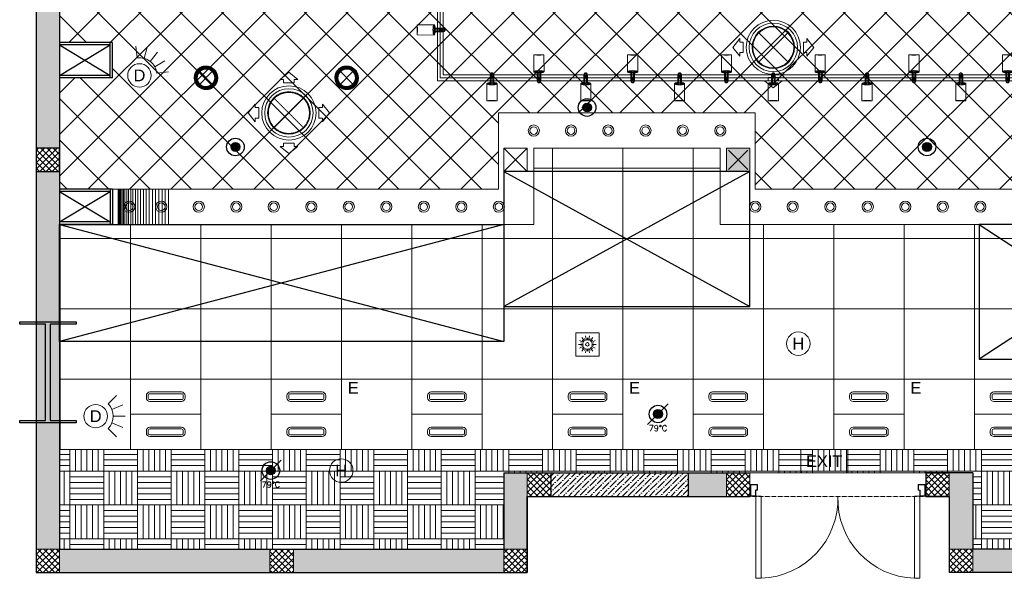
# Model space of a CAD drawing. Header units: millimetres. Extents: x -150 to 37805, y -49 to 13830.
# Tile 1 of 17: x -140 to 8260, y -49 to 4716. Entities that reach past the tile are written whole.
import ezdxf
from ezdxf.enums import TextEntityAlignment as Align

# ---------------------------------------------------------------- set-up
doc = ezdxf.new("R2010")
doc.units = ezdxf.units.MM
doc.linetypes.add('( Hidden )', pattern=[0.375, 0.25, -0.125])
doc.linetypes.add('HIDDEN', pattern=[0.375, 0.25, -0.125])
for name, color, linetype, lineweight, true_color in [('A-200MM', 7, 'Continuous', 5, 0x00b8b8), ('A-CEILING-01', 7, 'Continuous', 5, 0xd56ca8), ('A-CEILING-02', 7, 'Continuous', 5, 0xf27172), ('A-CEILING-03', 7, 'Continuous', 5, 0xfecc66), ('ACMV', 5, 'Continuous', 20, 0x0000ff), ('CCTV', 7, 'Continuous', 20, 0x7fff7f), ('FIRE', 1, 'Continuous', 20, 0xff0000), ('M-MEP-ELLG-LIGHT', 5, 'Continuous', 15, 0x0000ff), ('M-MEP-ELTV-CAM', 5, 'Continuous', 20, 0x0000ff), ('XR-CP-DS$0$A-DOWN LIG', 9, 'Continuous', 0, 0x808080)]:
    doc.layers.add(name, color=color, linetype=linetype, lineweight=lineweight, true_color=true_color)
for name, color, linetype, lineweight in [('A-DOOR', 1, 'Continuous', 0), ('A-LIGHT', 1, 'Continuous', 5), ('A-LINTEL', 252, '( Hidden )', 0), ('A-Wall & Column', 2, 'Continuous', 0), ('ND_26_HATCH', 8, 'Continuous', 13)]:
    doc.layers.add(name, color=color, linetype=linetype, lineweight=lineweight)
doc.layers.add('A-EQUIP', color=253, linetype='Continuous')
doc.layers.add('Column', color=4, linetype='Continuous')
for name, color, linetype, true_color in [('Exhaut Hoods', 7, 'Continuous', 0xf26722), ('FIRE-SPKLR-EQP', 1, 'Continuous', 0xff0000), ('RCP LAYOUT', 9, 'Continuous', 0x808080)]:
    doc.layers.add(name, color=color, linetype=linetype, true_color=true_color)
doc.styles.get("Standard").update_dxf_attribs({"font": 'arial.ttf'})
pattern_1 = [(45, (451552.75, 162145.904), (-26.5165043, 26.5165043), []), (135, (451552.75, 162145.904), (-26.5165043, -26.5165043), [])]

# ---------------------------------------------------------------- blocks, each defined once
blk = doc.blocks.new('NON FIRE RATED - DOUBLE FLUSHED DOOR_WITHOUT VISION PANEL - D10_WOODEN DOOR - NON FIRE RATED DOUBLE LEAF SINGLE SWING-42609824-Store 04 at Node L5 Level')
at = {"layer": 'A-DOOR', "color": 8, "true_color": 0x808080}
for p, q in [((-700, 100), (-700, 799.6)), ((-655, 799.6), (-700, 799.6)), ((-655, 799.6), (-655, 100)), ((655, 799.6), (655, 100)), ((655, 799.6), (700, 799.6)), ((700, 100), (700, 799.6)), ((-750, 100), (-750, 85)), ((-745, 85), (-750, 85)), ((-700, 100), (-655, 100)), ((655, 100), (700, 100)), ((745, 85), (750, 85)), ((750, 100), (750, 85)), ((-745, 14.7), (-750, 14.7)), ((-750, -0.3), (-750, 14.7)), ((745, 14.7), (750, 14.7)), ((750, -0.3), (750, 14.7))]:
    blk.add_line(p, q, dxfattribs=at)
at = {"layer": 'A-DOOR', "color": 8, "lineweight": 15, "true_color": 0x808080}
for p, q in [((-745, 96), (-745, 3.8)), ((-745, 96), (-745, 85)), ((-745, 85), (-742.5, 85)), ((-742.5, 3.8), (-742.5, 96)), ((-704, 100), (-741, 100)), ((-741, 97.5), (-704, 97.5)), ((-702.5, 96), (-702.5, 53)), ((-700, 53), (-700, 96)), ((700, 53), (700, 96)), ((702.5, 96), (702.5, 53)), ((704, 100), (741, 100)), ((741, 97.5), (704, 97.5)), ((742.5, 3.8), (742.5, 96)), ((745, 85), (742.5, 85)), ((745, 96), (745, 3.8)), ((745, 96), (745, 85)), ((-741, 2.2), (-689, 2.2)), ((-689, 49), (-696, 49)), ((-696, 46.5), (-689, 46.5)), ((-687.5, 45), (-687.5, 3.8)), ((-685, 3.8), (-685, 45)), ((685, 3.8), (685, 45)), ((687.5, 45), (687.5, 3.8)), ((689, 49), (696, 49)), ((696, 46.5), (689, 46.5)), ((741, 2.2), (689, 2.2)), ((-689, -0.3), (-741, -0.3)), ((689, -0.3), (741, -0.3))]:
    blk.add_line(p, q, dxfattribs=at)
at = {"layer": 'A-DOOR', "color": 8, "true_color": 0x808080}
for centre, radius, start, end in [((-677.5, 122.1), 677.9, 358.12843, 88.09785), ((677.5, 122.1), 677.9, 91.90215, 181.87157), ((-745.5, 115.3), 15.9, 253.59786, 286.40215), ((745.5, 115.3), 15.9, 253.59785, 286.40214), ((-745.5, -15.5), 15.9, 73.59798, 106.40202), ((745.5, -15.5), 15.9, 73.59798, 106.40202)]:
    blk.add_arc(centre, radius, start, end, dxfattribs=at)
at = {"layer": 'A-DOOR', "color": 8, "lineweight": 15, "true_color": 0x808080}
for centre, radius, start, end in [((-741, 96), 4, 90.04087, 180), ((-741, 96), 4, 90.04087, 180), ((-741, 96), 1.5, 90, 180), ((-704, 96), 4, 360, 90), ((-704, 96), 1.5, 360, 90), ((704, 96), 4, 90, 180), ((704, 96), 1.5, 90, 180), ((741, 96), 4, 0, 89.95913), ((741, 96), 4, 0, 89.95913), ((741, 96), 1.5, 0, 90), ((-741, 3.8), 4, 180, 270), ((-741, 3.8), 1.5, 180, 270), ((-696, 53), 6.5, 180, 270), ((-696, 53), 4, 180, 270), ((-689, 45), 4, 0, 90), ((-689, 45), 1.5, 360, 90), ((-689, 3.8), 1.5, 270, 360), ((-689, 3.8), 4, 270, 360), ((689, 45), 4, 90, 180), ((689, 3.8), 4, 180, 270), ((689, 45), 1.5, 90, 180), ((689, 3.8), 1.5, 180, 270), ((696, 53), 4, 270, 0), ((696, 53), 6.5, 270, 360), ((741, 3.8), 1.5, 270, 0), ((741, 3.8), 4, 270, 0)]:
    blk.add_arc(centre, radius, start, end, dxfattribs=at)
blk = doc.blocks.new('A$C81f607aa')
at = {"layer": 'A-200MM', "true_color": 0x808080, "transparency": 33554687}
h = blk.add_hatch(dxfattribs=at)
h.set_pattern_fill('ANSI36', color=8, scale=260)
h.set_pattern_definition([(45, (451552.75, 162145.904), (17.2357278, 63.1976686), [81.25, -16.25, 0, -16.25])])
h.paths.add_polyline_path([(-9633.4, 850), (-10672.1, 850), (-10810, 850), (-10810, 650), (-9633.4, 650)])
at = {"layer": 'A-Wall & Column', "true_color": 0x808080}
h = blk.add_hatch(color=8, dxfattribs=at)
h.dxf.hatch_style = 1
h.paths.add_polyline_path([(-9310, 3420), (-9110, 3420), (-9110, 3620), (-9310, 3620)])
at = {"layer": 'ND_26_HATCH', "lineweight": -3, "true_color": 0x808080, "transparency": 33554687}
h = blk.add_hatch(color=8, dxfattribs=at)
h.dxf.hatch_style = 1
h.paths.add_polyline_path([(-15000, 13280), (-15200, 13280), (-15200, 0), (-11010, 0), (-11010, 650), (-10810, 650), (-10810, 850), (-11210, 850), (-11210, 200), (-15000, 200), (-15000, 8735.8), (-15000, 8835.8), (-15000, 9585.8), (-15000, 9685.8), (-15000, 10435.8), (-15000, 10535.8), (-15000, 11285.8), (-15000, 11385.8), (-15000, 12135.8), (-15000, 12235.8)])
h.paths.add_polyline_path([(-15200, 11087.2), (-15000, 11087.2), (-15000, 11287.2), (-15200, 11287.2)], flags=17)
h.paths.add_polyline_path([(-15200, 8211.4), (-15000, 8211.4), (-15000, 8411.4), (-15200, 8411.4)], flags=17)
h.paths.add_polyline_path([(-15200, 5830), (-15000, 5830), (-15000, 6030), (-15200, 6030)], flags=17)
h.paths.add_polyline_path([(-15200, 3420), (-15000, 3420), (-15000, 3620), (-15200, 3620)], flags=17)
h.paths.add_polyline_path([(-15200, 0), (-15000, 0), (-15000, 200), (-15200, 200)], flags=17)
h.paths.add_polyline_path([(-13205, 0.3), (-13005, 0.3), (-13005, 200.3), (-13205, 200.3)], flags=16)
h.paths.add_polyline_path([(-11210, 0), (-11010, 0), (-11010, 200), (-11210, 200)], flags=17)
h.paths.add_polyline_path([(-11010, 650), (-10810, 650), (-10810, 850), (-11010, 850)], flags=17)
at = {"layer": 'ND_26_HATCH', "lineweight": -3, "true_color": 0x808080}
h = blk.add_hatch(dxfattribs=at)
h.set_pattern_fill('ANSI37', color=8, scale=300)
h.set_pattern_definition(pattern_1)
h.paths.add_polyline_path([(-15000, 3620), (-15200, 3620), (-15200, 3420), (-15000, 3420)])
at = {"layer": 'ND_26_HATCH', "lineweight": -3, "true_color": 0x808080, "transparency": 33554687}
h = blk.add_hatch(color=8, dxfattribs=at)
h.dxf.hatch_style = 1
h.paths.add_polyline_path([(0, 0), (0, 1970), (200, 1970), (200, 2043.5), (200, 2170), (2, 2170), (2, 2518), (-198, 2518), (-198, 200), (-830.1, 200), (-830.1, 199.7), (-2220.4, 199.7), (-2220.4, 198.7), (-2886.6, 198.7), (-7210, 200), (-7210, 850), (-7610, 850), (-7610, 650), (-7410, 650), (-7410, 0)])
h.paths.add_polyline_path([(-7410, 650), (-7610, 650), (-7610, 850), (-7410, 850)], flags=17)
h.paths.add_polyline_path([(-7210, 0), (-7410, 0), (-7410, 200), (-7210, 200)], flags=17)
h.paths.add_polyline_path([(-5395, 0), (-5195, 0), (-5195, 200), (-5395, 200)], flags=17)
h.paths.add_polyline_path([(-3380, 0), (-3180, 0), (-3180, 200), (-3380, 200)], flags=17)
h.paths.add_polyline_path([(-200, 0), (0, 0), (0, 200), (-200, 200)], flags=17)
h.paths.add_polyline_path([(0, 1970), (200, 1970), (200, 2170), (0, 2170)], flags=17)
at = {"layer": 'ND_26_HATCH', "lineweight": -3, "true_color": 0x808080}
h = blk.add_hatch(dxfattribs=at)
h.set_pattern_fill('ANSI37', color=8, scale=300)
h.set_pattern_definition(pattern_1)
h.paths.add_polyline_path([(-10810, 850), (-10833, 850), (-10833, 848), (-11010, 848), (-11010, 650), (-10810, 650), (-10810, 723.5)])
at = {"layer": 'ND_26_HATCH', "lineweight": -3, "true_color": 0x808080, "transparency": 33554687}
h = blk.add_hatch(color=8, dxfattribs=at)
h.dxf.hatch_style = 1
h.paths.add_polyline_path([(-9310, 850), (-9633.4, 850), (-9633.4, 650), (-9633.4, 650), (-9310, 650)])
at = {"layer": 'ND_26_HATCH', "lineweight": -3, "true_color": 0x808080}
h = blk.add_hatch(dxfattribs=at)
h.set_pattern_fill('ANSI37', color=8, scale=300)
h.set_pattern_definition(pattern_1)
h.paths.add_polyline_path([(-9110, 800), (-9110, 850), (-9310, 850), (-9310, 650), (-9110.1, 650)])
h = blk.add_hatch(dxfattribs=at)
h.set_pattern_fill('ANSI37', color=8, scale=300)
h.set_pattern_definition(pattern_1)
h.paths.add_polyline_path([(-7410, 650), (-7610, 650), (-7610, 850), (-7410, 850)])
h = blk.add_hatch(dxfattribs=at)
h.set_pattern_fill('ANSI37', color=8, scale=300)
h.set_pattern_definition(pattern_1)
h.paths.add_polyline_path([(-15000, 200), (-15200, 200), (-15200, 0), (-15000, 0)])
h = blk.add_hatch(dxfattribs=at)
h.set_pattern_fill('ANSI37', color=8, scale=300)
h.set_pattern_definition(pattern_1)
h.paths.add_polyline_path([(-13005, 198), (-13058, 198), (-13205, 198.1), (-13205, 0.3), (-13005, 0.3)])
h = blk.add_hatch(dxfattribs=at)
h.set_pattern_fill('ANSI37', color=8, scale=300)
h.set_pattern_definition(pattern_1)
h.paths.add_polyline_path([(-11010, 200), (-11210, 200), (-11210, 0), (-11010, 0)])
h = blk.add_hatch(dxfattribs=at)
h.set_pattern_fill('ANSI37', color=8, scale=300)
h.set_pattern_definition(pattern_1)
h.paths.add_polyline_path([(-7210, 0), (-7410, 0), (-7410, 200), (-7210, 200)])
at = {"color": 8, "true_color": 0x808080}
for p, q in [((-15000, 4240), (-14570, 4500)), ((-15000, 4500), (-14570, 4240)), ((-15000, 3250), (-14570, 2990)), ((-15000, 2990), (-14570, 3250))]:
    blk.add_line(p, q, dxfattribs=at)
at = {"layer": 'A-EQUIP', "color": 8, "lineweight": -3, "true_color": 0x808080}
for points in [[(-11028, 3602), (-11192, 3438)], [(-11192, 3602), (-11028, 3438)], [(-9128, 3602), (-9292, 3438)], [(-9292, 3602), (-9128, 3438)]]:
    blk.add_lwpolyline(points, dxfattribs=at)
at = {"layer": 'A-LINTEL', "color": 8, "lineweight": 0, "ltscale": 8, "true_color": 0x808080}
for points in [[(-9110, 850), (-7610, 850)], [(-9110, 650), (-7610, 650)]]:
    blk.add_lwpolyline(points, dxfattribs=at)
at = {"layer": 'A-Wall & Column', "color": 8, "lineweight": -3, "true_color": 0x808080}
for p, q in [((-15200, 13480), (-15200, 0)), ((-15000, 13480), (-15000, 200)), ((-14550, 4520), (-15000, 4520)), ((-14570, 4500), (-15000, 4500)), ((-14570, 4220), (-14570, 4520)), ((-14550, 4220), (-14550, 4520)), ((-14570, 4240), (-15000, 4240)), ((-14550, 4220), (-15000, 4220)), ((-14550, 3270), (-15000, 3270)), ((-14570, 3250), (-15000, 3250)), ((-14570, 3270), (-14570, 2970)), ((-14550, 3270), (-14550, 2970)), ((-14570, 2990), (-15000, 2990)), ((-14550, 2970), (-15000, 2970)), ((-11210, 850), (-11210, 200)), ((-11210, 850), (-10810, 850)), ((-10810, 850), (-10810, 650)), ((-9633.4, 850), (-9110, 850)), ((-7610, 850), (-7610, 650)), ((-7210, 850), (-7610, 850)), ((-7610, 850), (-7410, 850)), ((-7210, 850), (-7210, 200)), ((-11010, 650), (-11010, 0)), ((-11010, 650), (-10810, 650)), ((-7410, 650), (-7610, 650)), ((-7410, 650), (-7410, 0)), ((-15000, 200), (-11210, 200)), ((-200, 200), (-7210, 200)), ((-15200, 0), (-11010, 0)), ((0, 0), (-7410, 0))]:
    blk.add_line(p, q, dxfattribs=at)
at = {"layer": 'A-Wall & Column', "color": 8, "true_color": 0x808080}
for p, q in [((-11010, 3420), (-11210, 3620)), ((-11210, 3420), (-11010, 3620))]:
    blk.add_line(p, q, dxfattribs=at)
at = {"layer": 'A-Wall & Column', "color": 8, "lineweight": -3, "true_color": 0x808080}
blk.add_lwpolyline([(-15200, 3420), (-15000, 3420), (-15000, 3620), (-15200, 3620)], close=True, dxfattribs=at)
at = {"layer": 'A-Wall & Column', "color": 8, "true_color": 0x808080}
for points in [[(-11010, 3420), (-11210, 3420), (-11210, 3620), (-11010, 3620)], [(-11210, 3420), (-11010, 3420), (-11010, 3620), (-11210, 3620)], [(-9310, 3420), (-9110, 3420), (-9110, 3620), (-9310, 3620)], [(-9310, 3420), (-9110, 3420), (-9110, 3620), (-9310, 3620)], [(-11010, 650), (-10810, 650), (-10810, 850), (-11010, 850)], [(-9310, 650), (-9110, 650), (-9110, 850), (-9310, 850)], [(-7410, 650), (-7610, 650), (-7610, 850), (-7410, 850)], [(-15200, 0), (-15000, 0), (-15000, 200), (-15200, 200)], [(-13205, 0.3), (-13005, 0.3), (-13005, 200.3), (-13205, 200.3)], [(-11210, 0), (-11010, 0), (-11010, 200), (-11210, 200)], [(-7210, 0), (-7410, 0), (-7410, 200), (-7210, 200)]]:
    blk.add_lwpolyline(points, close=True, dxfattribs=at)
at = {"layer": 'A-Wall & Column', "color": 8, "lineweight": -3, "true_color": 0x808080}
for points in [[(-10810, 850), (-9633.4, 850)], [(-7610, 800), (-7610, 650), (-7410, 650)], [(-11010, 0), (-11010, 650), (-10810, 650)], [(-10810, 650), (-9633.4, 650)], [(-9633.4, 650), (-9110, 650)], [(-7610, 650), (-7410, 650), (-7410, 0)]]:
    blk.add_lwpolyline(points, dxfattribs=at)
at = {"layer": 'Column', "color": 8, "lineweight": -3, "true_color": 0x808080}
blk.add_lwpolyline([(-15119.5, 2118.4), (-15340.5, 2118.4), (-15340.5, 2138.4), (-14859.5, 2138.4), (-14859.5, 2118.4), (-15080.5, 2118.4), (-15080.5, 1296.4), (-14859.5, 1296.4), (-14859.5, 1276.4), (-15340.5, 1276.4), (-15340.5, 1296.4), (-15119.5, 1296.4)], close=True, dxfattribs=at)
at = {"layer": 'ND_26_HATCH', "color": 8, "lineweight": -3, "true_color": 0x808080}
blk.add_lwpolyline([(-9633.4, 650), (-9633.4, 850)], dxfattribs=at)
at = {"layer": 'A-DOOR', "color": 8, "true_color": 0x808080, "rotation": 179.9633369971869}
blk.add_blockref('NON FIRE RATED - DOUBLE FLUSHED DOOR_WITHOUT VISION PANEL - D10_WOODEN DOOR - NON FIRE RATED DOUBLE LEAF SINGLE SWING-42609824-Store 04 at Node L5 Level', (-8360, 751), dxfattribs=at)
blk = doc.blocks.new('XR-CP-DS$0$LIGHTSSS')
at = {"layer": 'XR-CP-DS$0$A-DOWN LIG', "color": 253}
for p, q in [((-376593.2, -158911.1), (-376593.2, -159211.1)), ((-376592.2, -158911.1), (-376592.2, -159211.1)), ((-376589.5, -158911.1), (-376589.5, -159211.1)), ((-376584.9, -158911.1), (-376584.9, -159211.1)), ((-376578.5, -158911.1), (-376578.5, -159211.1)), ((-376570.3, -158911.1), (-376570.3, -159211.1)), ((-376560.4, -158911.1), (-376560.4, -159211.1)), ((-376548.8, -158911.1), (-376548.8, -159211.1)), ((-376535.6, -158911.1), (-376535.6, -159211.1)), ((-376520.7, -158911.1), (-376520.7, -159211.1)), ((-376504.3, -158911.1), (-376504.3, -159211.1)), ((-376486.5, -158911.1), (-376486.5, -159211.1)), ((-376467.2, -158911.1), (-376467.2, -159211.1)), ((-376446.7, -158911.1), (-376446.7, -159211.1)), ((-376424.9, -158911.1), (-376424.9, -159211.1)), ((-376402.1, -158911.1), (-376402.1, -159211.1)), ((-376378.2, -158911.1), (-376378.2, -159211.1)), ((-376353.4, -158911.1), (-376353.4, -159211.1)), ((-376327.7, -158911.1), (-376327.7, -159211.1)), ((-376301.4, -158911.1), (-376301.4, -159211.1)), ((-376274.5, -158911.1), (-376274.5, -159211.1)), ((-376247.1, -158911.1), (-376247.1, -159211.1)), ((-376219.3, -158914.5), (-376219.3, -159214.5)), ((-376191.3, -158911.1), (-376191.3, -159211.1)), ((-376163.2, -158911.1), (-376163.2, -159211.1))]:
    blk.add_line(p, q, dxfattribs=at)
blk.add_lwpolyline([(-367488.2, -158911.1), (-371158.2, -158911.1), (-371158.2, -158261.1), (-373348.2, -158261.1), (-373348.2, -158911.1), (-376643.2, -158911.1), (-376643.2, -159211.1), (-373048.2, -159211.1), (-373048.2, -158561.1), (-371458.2, -158561.1), (-371458.2, -159211.1), (-367488.2, -159211.1)], close=True, dxfattribs=at)
blk = doc.blocks.new('A$C256bf26b')
at = {"layer": 'A-CEILING-01', "true_color": 0x808080}
h = blk.add_hatch(dxfattribs=at)
h.set_pattern_fill('ANSI37', color=8, scale=2000)
h.set_pattern_definition([(45, (0, 0), (-176.7767, 176.7767), []), (135, (0, 0), (-176.7767, -176.7767), [])])
edge = h.paths.add_edge_path()
edge.add_line((17350, 13380), (12020, 13380))
edge.add_line((12020, 13380), (12020, 13280))
edge.add_line((12020, 13280), (11820, 13280))
edge.add_line((11820, 13280), (11820, 13380))
edge.add_line((11820, 13380), (6090, 13380))
edge.add_line((6090, 13380), (6090, 13280))
edge.add_line((6090, 13280), (5890, 13280))
edge.add_line((5890, 13280), (5890, 13380))
edge.add_line((5890, 13380), (350, 13380))
edge.add_line((350, 13380), (200, 13380))
edge.add_line((200, 13380), (200, 4520))
edge.add_line((200, 4520), (650, 4520))
edge.add_line((650, 4520), (650, 4220))
edge.add_line((650, 4220), (200, 4220))
edge.add_line((200, 4220), (200, 3270))
edge.add_line((200, 3270), (3945, 3270))
edge.add_line((3945, 3270), (3945, 3920))
edge.add_line((3945, 3920), (6135, 3920))
edge.add_line((6135, 3920), (6135, 3270))
edge.add_line((6135, 3270), (9805, 3270))
edge.add_line((9805, 3270), (9805, 3070))
edge.add_line((9805, 3070), (10125.7, 3070))
edge.add_line((10125.7, 3070), (10125.7, 3423))
edge.add_line((10125.7, 3423), (11242.1, 4539.4))
edge.add_line((11242.1, 4539.4), (10770.1, 5011.3))
edge.add_line((10770.1, 5011.3), (11904.4, 6145.6))
edge.add_line((11904.4, 6145.6), (14298.8, 8540))
edge.add_line((14298.8, 8540), (14450, 8540))
edge.add_line((14450, 8540), (14450, 9620))
edge.add_line((14450, 9620), (14450, 12330))
edge.add_arc((15200, 12330), 750, 90, 180, ccw=False)
edge.add_line((15200, 13080), (17350, 13080))
edge.add_line((17350, 13080), (17350, 13380))
h.paths.add_polyline_path([(5890.1, 11294.2), (6090.1, 11294.2), (6090.1, 11094.2), (5890.1, 11094.2)], flags=16)
h.paths.add_polyline_path([(5890.1, 9330), (6090.1, 9330), (6090.1, 9130), (5890.1, 9130)], flags=16)
h.paths.add_polyline_path([(5890, 8418.4), (6090, 8418.4), (6090, 8218.4), (5890, 8218.4)], flags=16)
h.paths.add_polyline_path([(5890, 6030), (6090, 6030), (6090, 5830), (5890, 5830)], flags=16)
h.paths.add_polyline_path([(11820, 8418.4), (12020, 8418.4), (12020, 8218.4), (11820, 8218.4)], flags=16)
h.paths.add_polyline_path([(11820, 9330), (12020, 9330), (12020, 9130), (11820, 9130)], flags=16)
h.paths.add_polyline_path([(11820.1, 11294.2), (12020.1, 11294.2), (12020.1, 11094.2), (11820.1, 11094.2)], flags=16)
at = {"layer": 'A-CEILING-02', "true_color": 0x808080}
h = blk.add_hatch(dxfattribs=at)
h.set_pattern_fill('_USER', color=8, scale=600, double=1, pattern_type=0)
h.set_pattern_definition([(0, (9805, 1050), (0, 600), []), (90, (9805, 1050), (-600, 4e-14), [])])
h.paths.add_polyline_path([(200, 1050), (200, 2970), (4245, 2970), (4245, 3620), (5835, 3620), (5835, 2970), (9805, 2970), (9805, 1050)])
at = {"layer": 'A-CEILING-03', "true_color": 0x808080}
h = blk.add_hatch(dxfattribs=at)
h.set_pattern_fill('AR-PARQ1', color=8, scale=24)
h.set_pattern_definition([(90, (0, 0), (-288, 288), [288, -288]), (90, (48, 0), (-288, 288), [288, -288]), (90, (96, 0), (-288, 288), [288, -288]), (90, (144, 0), (-288, 288), [288, -288]), (90, (192, 0), (-288, 288), [288, -288]), (90, (240, 0), (-288, 288), [288, -288]), (90, (288, 0), (-288, 288), [288, -288]), (0, (0, 288), (288, -288), [288, -288]), (0, (0, 336), (288, -288), [288, -288]), (0, (0, 384), (288, -288), [288, -288]), (0, (0, 432), (288, -288), [288, -288]), (0, (0, 480), (288, -288), [288, -288]), (0, (0, 528), (288, -288), [288, -288]), (0, (0, 576), (288, -288), [288, -288])])
h.paths.add_polyline_path([(200, 200), (3990, 200), (3990, 850), (7990, 850), (7990, 200), (9805, 200), (9805, 1050), (200, 1050)])
at = {"layer": 'A-CEILING-01', "color": 8, "true_color": 0x808080}
blk.add_lwpolyline([(11820, 13380), (6090, 13380), (6090, 13280), (5890, 13280), (5890, 13380), (350, 13380), (200, 13380), (200, 4520), (650, 4520), (650, 4220), (200, 4220), (200, 3270), (3945, 3270), (3945, 3920), (6135, 3920), (6135, 3270), (9805, 3270)], dxfattribs=at)
for points in [[(200, 1050), (200, 2970), (4245, 2970), (4245, 3620), (5835, 3620), (5835, 2970), (9805, 2970), (9805, 1050)], [(200, 200), (3990, 200), (3990, 850), (7990, 850), (7990, 200), (9805, 200), (9805, 1050), (200, 1050)]]:
    blk.add_lwpolyline(points, close=True, dxfattribs=at)
at = {"color": 8, "true_color": 0x808080}
blk.add_blockref('A$C81f607aa', (15200, 0), dxfattribs=at)
at = {"layer": 'XR-CP-DS$0$A-DOWN LIG', "color": 8, "lineweight": 0, "true_color": 0x808080}
blk.add_blockref('XR-CP-DS$0$LIGHTSSS', (377293.2, 162181.1), dxfattribs=at)
blk = doc.blocks.new('A$C526f7b77')
at = {"layer": 'Exhaut Hoods', "linetype": 'Continuous', "ltscale": 750}
for points in [[(-200, 2270), (1900, 2270), (1900, 3420), (-200, 3420)], [(-3990, 2970), (-200, 2970), (-200, 1970.1), (-3990, 1970.1)], [(3856, 1820), (5615, 1820), (5615, 2970), (3856, 2970)]]:
    blk.add_lwpolyline(points, close=True, dxfattribs=at)
at = {"layer": 'Exhaut Hoods'}
for points in [[(1900, 3420), (-200, 2270)], [(-200, 3420), (1900, 2270)], [(-200, 2970), (-3990, 1970.1)], [(-3990, 2970), (-200, 1970.1)], [(5615, 2970), (3856, 1820)], [(3856, 2970), (5615, 1820)]]:
    blk.add_lwpolyline(points, dxfattribs=at)
blk = doc.blocks.new('A$C361b1b60')
at = {"layer": 'ACMV'}
for p, q in [((-11384.6, 4603.3), (-11137.1, 4355.8)), ((-11137.1, 4603.3), (-11384.6, 4355.8))]:
    blk.add_line(p, q, dxfattribs=at)
at = {"layer": 'ACMV', "linetype": 'HIDDEN'}
for p, q in [((-15517.5, 4044), (-15270, 3796.5)), ((-15270, 4044), (-15517.5, 3796.5))]:
    blk.add_line(p, q, dxfattribs=at)
at = {"layer": 'ACMV'}
for points in [[(-11607.4, 4479.5), (-11547.4, 4554.5), (-11547.4, 4524.5), (-11517.4, 4524.5), (-11517.4, 4434.5), (-11547.4, 4434.5), (-11547.4, 4404.5), (-11607.4, 4479.5)], [(-10914.4, 4479.5), (-10974.4, 4554.5), (-10974.4, 4524.5), (-11004.4, 4524.5), (-11004.4, 4434.5), (-10974.4, 4434.5), (-10974.4, 4404.5), (-10914.4, 4479.5)], [(-15393.8, 4266.7), (-15468.8, 4206.7), (-15438.8, 4206.7), (-15438.8, 4176.7), (-15348.8, 4176.7), (-15348.8, 4206.7), (-15318.8, 4206.7), (-15393.8, 4266.7)], [(-11260.9, 4133), (-11335.9, 4193), (-11305.9, 4193), (-11305.9, 4223), (-11215.9, 4223), (-11215.9, 4193), (-11185.9, 4193), (-11260.9, 4133)], [(-15740.3, 3920.2), (-15680.3, 3995.2), (-15680.3, 3965.2), (-15650.3, 3965.2), (-15650.3, 3875.2), (-15680.3, 3875.2), (-15680.3, 3845.2), (-15740.3, 3920.2)], [(-15047.3, 3920.2), (-15107.3, 3995.2), (-15107.3, 3965.2), (-15137.3, 3965.2), (-15137.3, 3875.2), (-15107.3, 3875.2), (-15107.3, 3845.2), (-15047.3, 3920.2)], [(-15393.8, 3573.7), (-15468.8, 3633.7), (-15438.8, 3633.7), (-15438.8, 3663.7), (-15348.8, 3663.7), (-15348.8, 3633.7), (-15318.8, 3633.7), (-15393.8, 3573.7)]]:
    blk.add_lwpolyline(points, dxfattribs=at)
for centre, radius in [((-11260.9, 4479.5), 231.5), ((-11260.9, 4479.5), 206.5), ((-11260.9, 4479.5), 181.5), ((-11260.9, 4479.5), 175), ((-15393.8, 3920.2), 231.5), ((-15393.8, 3920.2), 206.5), ((-15393.8, 3920.2), 181.5)]:
    blk.add_circle(centre, radius, dxfattribs=at)
at = {"layer": 'ACMV', "linetype": 'HIDDEN'}
blk.add_circle((-15393.8, 3920.2), 175, dxfattribs=at)
blk = doc.blocks.new('EXIT LIGHT')
at = {"color": 0}
blk.add_lwpolyline([(-200, -200), (200, -200), (200, 0), (-200, 0)], close=True, dxfattribs=at)
blk.add_attdef('EXIT', text='', height=100, dxfattribs=at).set_placement((0, -100), align=Align.MIDDLE_CENTER)
blk = doc.blocks.new('*U72')
at = {"lineweight": 0}
h = blk.add_hatch(dxfattribs=at)
h.set_pattern_fill('ANSI31', color=0)
h.set_pattern_definition([(45, (0, 0), (-0.08838835, 0.08838835), [])])
h.paths.add_polyline_path([(-70.7, 70.7), (-53, 53, -0.414214), (53, 53), (70.7, 70.7, 0.414214)])
h.paths.add_polyline_path([(75, 0, -0.198912), (53, -53), (70.7, -70.7, 0.198912), (100, 0, 0.198912), (70.7, 70.7), (53, 53, -0.198912)])
h.paths.add_polyline_path([(-53, -53), (-70.7, -70.7, 0.414214), (70.7, -70.7), (53, -53, -0.414214)])
h.paths.add_polyline_path([(-75, 0, -0.198912), (-53, 53), (-70.7, 70.7, 0.198912), (-100, 0, 0.198912), (-70.7, -70.7), (-53, -53, -0.198912)])
at = {"color": 0}
for p, q in [((-53, 53), (53, -53)), ((-53, -53), (53, 53))]:
    blk.add_line(p, q, dxfattribs=at)
at = {"color": 0, "lineweight": 0}
for radius in [100, 75]:
    blk.add_circle((0, 0), radius, dxfattribs=at)
blk = doc.blocks.new('LIGHT-600X600MM')
at = {"color": 0}
blk.add_line((300, 0), (-300, 0), dxfattribs=at)
blk.add_lwpolyline([(-300, 300), (-300, -300), (300, -300), (300, 300)], close=True, dxfattribs=at)
for points in [[(-165, 160), (-165, 140, 0.414214), (-135, 110), (135, 110, 0.414214), (165, 140), (165, 160, 0.414214), (135, 190), (-135, 190, 0.414214)], [(-150, 160), (-150, 140, 0.414214), (-135, 125), (135, 125, 0.414214), (150, 140), (150, 160, 0.414214), (135, 175), (-135, 175, 0.414214)], [(-165, -160), (-165, -140, -0.414214), (-135, -110), (135, -110, -0.414214), (165, -140), (165, -160, -0.414214), (135, -190), (-135, -190, -0.414214)], [(-150, -160), (-150, -140, -0.414214), (-135, -125), (135, -125, -0.414214), (150, -140), (150, -160, -0.414214), (135, -175), (-135, -175, -0.414214)]]:
    blk.add_lwpolyline(points, format="xyb", close=True, dxfattribs=at)
blk.add_attdef('E', text='', height=100).set_placement((400, 250), align=Align.MIDDLE_CENTER)
blk = doc.blocks.new('A$C98a85b24')
at = {"layer": 'M-MEP-ELLG-LIGHT', "color": 6, "true_color": 0xff00ff}
for name, p in [('*U72', (-2741, 4220)), ('*U72', (-1541, 4220)), ('LIGHT-600X600MM', (-3085, 1350)), ('LIGHT-600X600MM', (-685, 1350)), ('LIGHT-600X600MM', (1715, 1350)), ('LIGHT-600X600MM', (4115, 1350))]:
    blk.add_blockref(name, p, dxfattribs=at)
ref = blk.add_blockref('LIGHT-600X600MM', (-1885, 1350), dxfattribs=at)
ref.add_attrib('E', 'E', dxfattribs={"layer": '0', "color": 0, "height": 100}).set_placement((-1485, 1575), align=Align.MIDDLE_CENTER)
ref = blk.add_blockref('LIGHT-600X600MM', (515, 1350), dxfattribs=at)
ref.add_attrib('E', 'E', dxfattribs={"layer": '0', "color": 0, "height": 100}).set_placement((915, 1575), align=Align.MIDDLE_CENTER)
ref = blk.add_blockref('LIGHT-600X600MM', (2915, 1350), dxfattribs=at)
ref.add_attrib('E', 'E', dxfattribs={"layer": '0', "color": 0, "height": 100}).set_placement((3315, 1575), align=Align.MIDDLE_CENTER)
blk.add_blockref('EXIT LIGHT', (2533.5, 1050), dxfattribs=at).add_auto_attribs({'EXIT': 'EXIT'})
blk = doc.blocks.new('track-L-1')
at = {"color": 6, "linetype": 'Continuous', "lineweight": 13, "true_color": 0xff00ff}
for p, q in [((-93, -5.8), (-93, 5.7)), ((-93, 1), (-89, 1)), ((-83, 6.7), (-92, 6.7)), ((-91.9, -1.2), (-91.9, 1)), ((-90.5, 6.7), (-90.5, 8.3)), ((-90.5, 8.3), (-85, 8.3)), ((-90.5, 6.9), (-85, 6.9)), ((-89, -1.2), (-89, 1)), ((-85, 6.7), (-85, 8.3)), ((-83, 6.9), (-83, 5.7)), ((-10, 6.9), (-83, 6.9)), ((-11, 15.4), (-77.5, 15.4)), ((-75.5, 2.9), (-75.5, -3.1)), ((-75.5, 2.9), (-46.4, 2.9)), ((-46.6, 2.9), (-46.6, -3.1)), ((-46.4, -3.1), (-46.4, 2.9)), ((-11, 6.9), (-11, 15.4)), ((-6.5, 6.9), (-10.8, 11.2)), ((-5.1, 8), (-10.6, 13.5)), ((-5.1, 7.9), (-10.4, 15.8)), ((-3.5, 8.8), (-10.1, 18.5)), ((-3.5, 8.8), (-9.6, 22.8)), ((-1.8, 9.3), (-9, 26)), ((-9, -6.1), (-9, 5.9)), ((-6.5, 3.9), (-9, 3.9)), ((-1.8, 9.3), (-7, 34.5)), ((0, 9.4), (-5.8, 37.6)), ((0, 9.4), (-0.6, 43.4)), ((-0.5, 43.4), (144.7, 43.5)), ((1.8, 9.3), (1.2, 42.9)), ((1.8, 9.3), (5.7, 35.2)), ((3.5, 8.8), (6.9, 31.2)), ((3.5, 8.8), (8.5, 22.7)), ((5.1, 8), (9, 18.9)), ((5.1, 8), (9.4, 15.5)), ((6.5, 7), (9.6, 12.4)), ((6.5, 6.9), (9.7, 10.9)), ((7.7, 5.7), (9.9, 8.3)), ((-93, -1.2), (-89, -1.2)), ((-92, -6.8), (-83, -6.8)), ((-90.5, -8.5), (-90.5, -6.8)), ((-90.5, -7.1), (-85, -7.1)), ((-90.5, -8.5), (-85, -8.5)), ((-85, -8.5), (-85, -6.8)), ((-83, -7.1), (-83, -5.8)), ((-83, -7.1), (-10, -7.1)), ((-77.5, -15.6), (-11, -15.6)), ((-75.5, -3.1), (-46.4, -3.1)), ((-11, -15.6), (-11, -7.1)), ((-6.5, -7), (-10.8, -11.3)), ((-5.1, -8.1), (-10.6, -13.6)), ((-5.1, -8.1), (-10.4, -15.9)), ((-3.5, -8.9), (-10.1, -18.6)), ((-3.5, -8.9), (-9.6, -22.9)), ((-6.5, -4.1), (-9, -4.1)), ((-1.8, -9.4), (-9, -26.1)), ((-1.8, -9.4), (-7, -34.6)), ((0, -9.6), (-5.8, -37.7)), ((0, -9.6), (-0.6, -43.6)), ((-0.5, -43.6), (144.7, -43.5)), ((1.8, -9.4), (1.2, -43)), ((1.8, -9.4), (5.7, -35.3)), ((3.5, -8.9), (6.9, -31.3)), ((3.5, -8.9), (8.5, -22.8)), ((5.1, -8.1), (9, -19.1)), ((5.1, -8.1), (9.4, -15.6)), ((6.5, -7.1), (9.6, -12.5)), ((6.5, -7.1), (9.7, -11)), ((7.7, -5.8), (9.9, -8.4))]:
    blk.add_line(p, q, dxfattribs=at)
for centre, radius, start, end in [((-92, 5.7), 1, 90.0041, 180.0041), ((-77.5, -0.1), 15.5, 90.0041, 154.18801), ((-10, 5.9), 1, 0.0041, 90.0041), ((0, -0.1), 9.5, 205.04361, 154.96458), ((2, 9.9), 10.4, 214.92925, 253.0242), ((-92, -5.8), 1, 180.0041, 270.0041), ((-77.5, -0.1), 15.5, 205.82018, 270.0041), ((-10, -6.1), 1, 270.0041, 0.0041), ((2, -10), 10.4, 106.984, 145.07894)]:
    blk.add_arc(centre, radius, start, end, dxfattribs=at)
for centre, ratio, start_param, end_param in [((-0.5, -0.1), 0.243873, -1.409174, 4.550767), ((144.7, 0), 0.034014, -1.570796, 4.712389)]:
    blk.add_ellipse(centre, major_axis=(0, -43.5), ratio=ratio, start_param=start_param, end_param=end_param, dxfattribs=at)
blk = doc.blocks.new('A$Ce144d348')
at = {"layer": 'M-MEP-ELLG-LIGHT', "color": 6, "true_color": 0xff00ff}
blk.add_lwpolyline([(3223, -5724), (3273, -5724), (3273, -9235), (8919.9, -9235), (13625, -4529.9), (13625, -356.4), (13675, -356.4), (13675, -4550.7), (8940.7, -9285), (3223, -9285)], close=True, dxfattribs=at)
blk.add_lwpolyline([(3248, -5724), (3248, -9260), (8930.3, -9260), (13650, -4540.3), (13650, -356.4)], dxfattribs=at)
at = {"layer": 'M-MEP-ELLG-LIGHT', "color": 6, "true_color": 0xff00ff, "xscale": -1}
blk.add_blockref('track-L-1', (3195.5, -8851.5), dxfattribs=at)
at = {"layer": 'M-MEP-ELLG-LIGHT', "color": 6, "true_color": 0xff00ff, "rotation": 90}
for p in [(4089.1, -9209), (4889.1, -9209), (5689.1, -9209), (6489.1, -9209), (7289.1, -9209), (8089.1, -9208.9)]:
    blk.add_blockref('track-L-1', p, dxfattribs=at)
at = {"layer": 'M-MEP-ELLG-LIGHT', "color": 6, "true_color": 0xff00ff, "xscale": -1, "rotation": 90}
for p in [(3689.1, -9311), (4489.1, -9311), (5289.1, -9311), (6089.1, -9311), (6889.1, -9311), (7689.1, -9310.9)]:
    blk.add_blockref('track-L-1', p, dxfattribs=at)
blk = doc.blocks.new('A$C137d50fb')
at = {"layer": 'M-MEP-ELLG-LIGHT', "color": 6, "lineweight": 13, "true_color": 0xff00ff}
for centre, radius in [((4045.7, -9710), 47.5), ((4045.7, -9710), 32.5), ((4363.4, -9710), 47.5), ((4363.4, -9710), 32.5), ((4681.1, -9710), 47.5), ((4681.1, -9710), 32.5), ((4998.9, -9710), 47.5), ((4998.9, -9710), 32.5), ((5316.6, -9710), 47.5), ((5316.6, -9710), 32.5), ((5636.6, -9710), 47.5), ((5636.6, -9710), 32.5), ((593.8, -10360), 47.5), ((593.8, -10360), 32.5), ((867.3, -10360), 47.5), ((867.3, -10360), 32.5), ((1187.3, -10360), 47.5), ((1187.3, -10360), 32.5), ((1507.3, -10360), 47.5), ((1507.3, -10360), 32.5), ((1827.3, -10360), 47.5), ((1827.3, -10360), 32.5), ((2147.3, -10360), 47.5), ((2147.3, -10360), 32.5), ((2467.3, -10360), 47.5), ((2467.3, -10360), 32.5), ((2787.3, -10360), 47.5), ((2787.3, -10360), 32.5), ((3107.3, -10360), 47.5), ((3107.3, -10360), 32.5), ((3427.3, -10360), 47.5), ((3427.3, -10360), 32.5), ((3747.3, -10360), 47.5), ((3747.3, -10360), 32.5), ((5935, -10360), 47.5), ((5935, -10360), 32.5), ((6255, -10360), 47.5), ((6255, -10360), 32.5), ((6575, -10360), 47.5), ((6575, -10360), 32.5), ((6895, -10360), 47.5), ((6895, -10360), 32.5), ((7215, -10360), 47.5), ((7215, -10360), 32.5), ((7535, -10360), 47.5), ((7535, -10360), 32.5), ((7855, -10360), 47.5), ((7855, -10360), 32.5)]:
    blk.add_circle(centre, radius, dxfattribs=at)
blk = doc.blocks.new('A$Caf3f7392')
at = {"layer": 'A-LIGHT', "color": 6, "true_color": 0xff00ff}
blk.add_blockref('A$C98a85b24', (-13360, 0), dxfattribs=at)
at = {"layer": 'A-LIGHT', "color": 8, "true_color": 0x808080}
for name in ['A$Ce144d348', 'A$C137d50fb']:
    blk.add_blockref(name, (-17350, 13480), dxfattribs=at)
blk = doc.blocks.new('HD-CM')
at = {"color": 0}
blk.add_circle((0, 0), 100, dxfattribs=at)
blk.add_attdef('H', text='', height=100, dxfattribs=at).set_placement((0, 0), align=Align.MIDDLE_CENTER)
blk = doc.blocks.new('RI-CM')
at = {"color": 0}
for p, q in [((-37.5, 0), (-75, 0)), ((-33.8, 16.3), (-67.6, 32.5)), ((-36.6, 8.3), (-54.8, 12.5)), ((-23.4, 29.3), (-46.8, 58.6)), ((-29.3, 23.4), (-44, 35.1)), ((-16.3, 33.8), (-24.4, 50.7)), ((-8.3, 36.6), (-16.7, 73.1)), ((0, 37.5), (0, 56.3)), ((8.3, 36.6), (16.7, 73.1)), ((16.3, 33.8), (24.4, 50.7)), ((23.4, 29.3), (46.8, 58.6)), ((29.3, 23.4), (44, 35.1)), ((33.8, 16.3), (67.6, 32.5)), ((36.6, 8.3), (54.8, 12.5)), ((37.5, 0), (75, 0)), ((-37.5, 0), (-75, 0)), ((-33.8, -16.3), (-67.6, -32.5)), ((-36.6, -8.3), (-54.8, -12.5)), ((-23.4, -29.3), (-46.8, -58.6)), ((-29.3, -23.4), (-44, -35.1)), ((-16.3, -33.8), (-24.4, -50.7)), ((-8.3, -36.6), (-16.7, -73.1)), ((0, -37.5), (0, -56.3)), ((0, -37.5), (0, -56.3)), ((8.3, -36.6), (16.7, -73.1)), ((16.3, -33.8), (24.4, -50.7)), ((23.4, -29.3), (46.8, -58.6)), ((29.3, -23.4), (44, -35.1)), ((33.8, -16.3), (67.6, -32.5)), ((36.6, -8.3), (54.8, -12.5)), ((37.5, 0), (75, 0))]:
    blk.add_line(p, q, dxfattribs=at)
blk.add_lwpolyline([(-100, 100), (100, 100), (100, -100), (-100, -100)], close=True, dxfattribs=at)
blk.add_circle((0, 0), 15, dxfattribs=at)
blk = doc.blocks.new('A$C641fc0c6')
at = {"layer": 'FIRE'}
blk.add_blockref('RI-CM', (4703, 1945.8), dxfattribs=at)
for p in [(6502.7, 1952), (2602.5, 870)]:
    blk.add_blockref('HD-CM', p, dxfattribs=at).add_auto_attribs({'H': 'H'})
blk = doc.blocks.new('SPKLR-EQP-PENDENT-93C')
at = {"layer": 'FIRE-SPKLR-EQP'}
h = blk.add_hatch(color=256, dxfattribs=at)
h.dxf.hatch_style = 1
h.paths.add_polyline_path([(37.5, 0, 1), (-37.5, 0, 1)])
blk.add_line((-88.4, -88.4), (88.4, 88.4), dxfattribs=at)
for radius in [75, 37.5]:
    blk.add_circle((0, 0), radius, dxfattribs=at)
at = {"layer": 'FIRE-SPKLR-EQP', "insert": (0, -120.1), "char_height": 50, "attachment_point": 5}
blk.add_mtext_dynamic_manual_height_columns('\\pxqc;{\\Fromans|c0;79%%DC}', width=160.024, gutter_width=3324.7, heights=[0], dxfattribs=at)
blk = doc.blocks.new('SPKLR-EQP-PENDENT-68C')
at = {"layer": 'FIRE-SPKLR-EQP'}
h = blk.add_hatch(color=256, dxfattribs=at)
h.dxf.hatch_style = 1
h.paths.add_polyline_path([(37.5, 0, 1), (-37.5, 0, 1)])
for radius in [75, 37.5]:
    blk.add_circle((0, 0), radius, dxfattribs=at)
blk = doc.blocks.new('A$Cd44347d8')
at = {"layer": 'FIRE'}
for name, p in [('SPKLR-EQP-PENDENT-68C', (4700, 3966.2)), ('SPKLR-EQP-PENDENT-68C', (1700, 3630)), ('SPKLR-EQP-PENDENT-68C', (7600, 3630)), ('SPKLR-EQP-PENDENT-93C', (5305, 1352)), ('SPKLR-EQP-PENDENT-93C', (2002.5, 870))]:
    blk.add_blockref(name, p, dxfattribs=at)
blk = doc.blocks.new('DOME-CCTV-CM')
at = {"color": 0}
for p, q in [((106.1, 106.1), (176.8, 176.8)), ((138.6, 57.4), (231, 95.7)), ((150, 0), (250, 0)), ((138.6, -57.4), (231, -95.7)), ((106.1, -106.1), (176.8, -176.8))]:
    blk.add_line(p, q, dxfattribs=at)
blk.add_circle((0, 0), 100, dxfattribs=at)
blk.add_arc((0, 0), 150, 315, 45, dxfattribs=at)
blk.add_attdef('D', text='', height=100, dxfattribs=at).set_placement((0, 0), align=Align.MIDDLE_CENTER)
blk = doc.blocks.new('A$C59ca83b8')
at = {"layer": 'CCTV'}
ref = blk.add_blockref('DOME-CCTV-CM', (881.3, 4240.4), dxfattribs=dict(at, rotation=52.19405308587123))
ref.add_attrib('D', 'D', dxfattribs={"layer": 'M-MEP-ELTV-CAM', "color": 0, "height": 100}).set_placement((881.3, 4240.4), align=Align.MIDDLE_CENTER)
ref = blk.add_blockref('DOME-CCTV-CM', (508, 1333.8), dxfattribs=at)
ref.add_attrib('D', 'D', dxfattribs={"layer": 'M-MEP-ELTV-CAM', "color": 0, "height": 100}).set_placement((508, 1333.8), align=Align.MIDDLE_CENTER)

msp = doc.modelspace()

# ---------------------------------------------------------------- block references
for name, p in [('A$Caf3f7392', (17550, 0)), ('A$C59ca83b8', (0, 0)), ('A$Cd44347d8', (0, 0)), ('A$C641fc0c6', (0, 0)), ('A$C361b1b60', (17550, 0))]:
    msp.add_blockref(name, p)
at = {"layer": 'Exhaut Hoods'}
msp.add_blockref('A$C526f7b77', (4190, 0), dxfattribs=at)
at = {"layer": 'RCP LAYOUT'}
msp.add_blockref('A$C256bf26b', (0, 0), dxfattribs=at)

doc.saveas('drawing.dxf')
